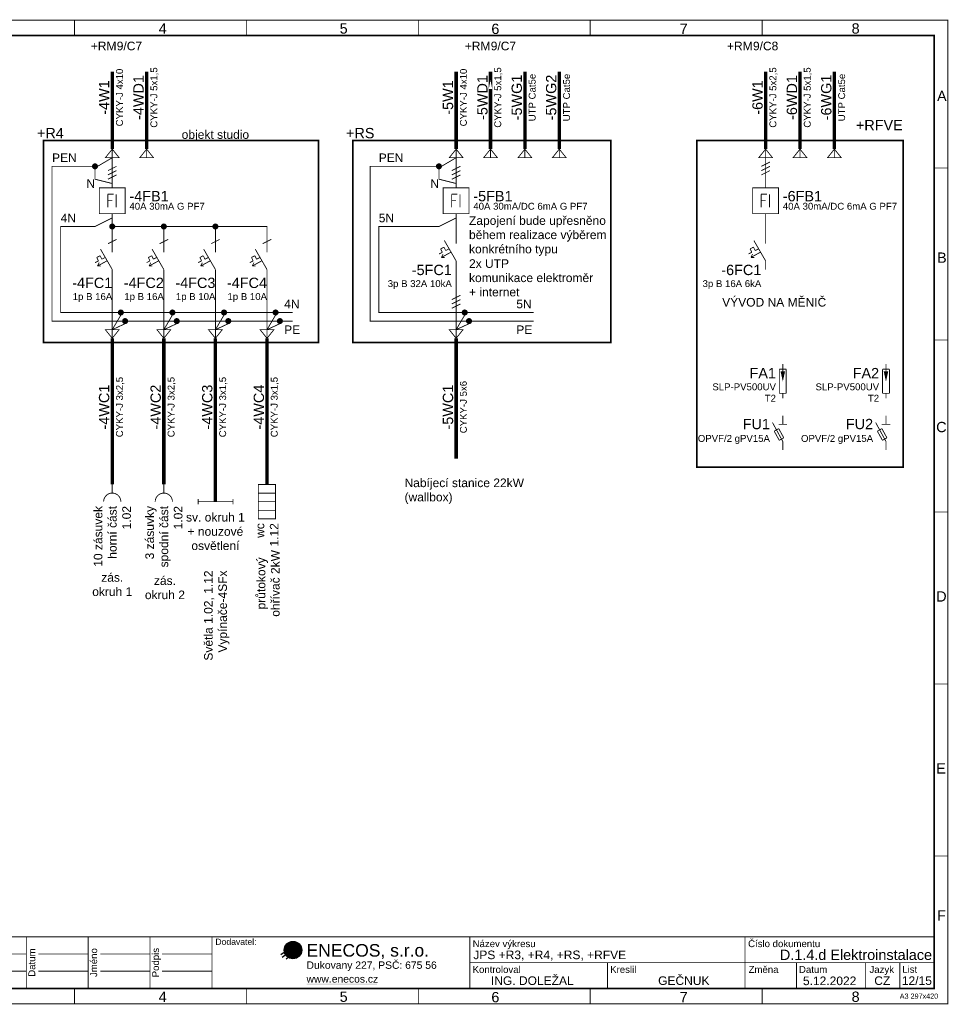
# Model space of a CAD drawing. Extents: x -12025 to 39812, y -28775 to 12.
# Tile 2 of 2: x 12809 to 39812, y -28613 to 12. Entities that reach past the tile are written whole.
import ezdxf
from ezdxf.enums import TextEntityAlignment as Align

# ---------------------------------------------------------------- set-up
doc = ezdxf.new("R2010")
doc.units = 0
doc.header["$MEASUREMENT"] = 0
doc.linetypes.add('PE', pattern=[4.625, 3, -0.75, 0.125, -0.75])
doc.linetypes.add('vodič N', pattern=[3, 1.5, -1.5])
for name, color, linetype in [('0 (Pozadí)', 254, 'Continuous'), ('Ramecek', 7, 'Continuous'), ('Zakladni', 7, 'Continuous'), ('základní', 7, 'Continuous')]:
    doc.layers.add(name, color=color, linetype=linetype)
doc.styles.add('Arial', font='txt')
doc.styles.add('Arial_B', font='txt')
doc.styles.add('Arial_I', font='txt')

# ---------------------------------------------------------------- blocks, each defined once
blk = doc.blocks.new('(1)')
at = {"color": 7, "linetype": 'Continuous'}
for p, q in [((0, -413), (267, -235)), ((38, -490), (394, -235)), ((153, -541), (420, -324))]:
    blk.add_line(p, q, dxfattribs=at)
at = {"color": 2, "linetype": 'Continuous', "const_width": 254}
for points in [[(356, -159, 0.414214), (229, -286)], [(229, -286, 0.414214), (356, -413)], [(483, -286, 0.414214), (356, -159)], [(356, -413, 0.414214), (483, -286)]]:
    blk.add_lwpolyline(points, format="xyb", dxfattribs=at)
at = {"color": 7, "linetype": 'Continuous'}
blk.add_circle((356, -286), 254, dxfattribs=at)
blk.add_solid([(750, -1262), (2803, -1262), (750, -1287), (2803, -1287)], dxfattribs=at)
at = {"color": 7, "linetype": 'Continuous', "style": 'Arial'}
for s, height, p in [('ENECOS, s.r.o.', 364.3, (750, -476)), ('Dukovany 227, PSČ: 675 56', 214.8, (750, -831)), ('www.enecos.cz', 214.8, (750, -1231))]:
    blk.add_text(s, height=height, dxfattribs=at).set_placement(p)
blk = doc.blocks.new('(2)')
at = {"color": 7, "linetype": 'Continuous', "const_width": 25}
for points in [[(18000, 0), (0, 0)], [(0, -1500), (0, 0)], [(850, -1500), (850, 0)], [(12600, -1500), (12600, 0)], [(14400, -1500), (14400, 0)], [(16200, -1500), (16200, 0)], [(18000, 0), (18000, -1500)], [(350, -500), (850, -500)], [(1200, -500), (12600, -500)], [(12950, -500), (14400, -500)], [(14750, -500), (16200, -500)], [(16550, -500), (18000, -500)], [(350, -1000), (850, -1000)], [(1200, -1000), (12600, -1000)], [(12950, -1000), (14400, -1000)], [(14750, -1000), (16200, -1000)], [(16550, -1000), (18000, -1000)], [(18000, -1500), (0, -1500)]]:
    blk.add_lwpolyline(points, dxfattribs=at)
at = {"color": 7, "linetype": 'Continuous', "style": 'Arial'}
for s, p in [('Index', (261, -750)), ('Změna', (1111, -750)), ('Datum', (12861, -750)), ('Jméno', (14661, -750)), ('Podpis', (16461, -750))]:
    blk.add_text(s, height=200, rotation=90, dxfattribs=at).set_placement(p, align=Align.CENTER)
blk = doc.blocks.new('(3)')
at = {"color": 7, "linetype": 'Continuous', "const_width": 25}
for points in [[(0, -250), (-342, 342)], [(0, 250), (0, 500)], [(-402, 0), (-500, -50)], [(-451, 100), (-353, 150)], [(-402, 0), (-451, 100)], [(-155, 0), (-430, -150)], [(-303, 50), (-353, 150)], [(-303, 50), (-205, 100)], [(-430, -150), (-380, -50)], [(-430, -150), (-330, -150)], [(0, -250), (0, -500)]]:
    blk.add_lwpolyline(points, dxfattribs=at)
at = {"color": 7, "linetype": 'Continuous', "style": 'Arial'}
for s, height, p in [('-5FC1', 300, (-125, -663)), ('3p B 32A 10kA', 200, (-125, -1011))]:
    blk.add_text(s, height=height, dxfattribs=at).set_placement(p, align=Align.RIGHT)
blk = doc.blocks.new('Kabelové zakončení')
at = {"color": 7, "linetype": 'Continuous', "const_width": 25}
blk.add_lwpolyline([(200, 0), (-200, 0), (0, 250), (200, 0)], dxfattribs=at)
at = {"layer": '0 (Pozadí)', "linetype": 'Continuous', "const_width": 25}
blk.add_lwpolyline([(0, 0), (0, 250)], dxfattribs=at)
blk = doc.blocks.new('(12)')
at = {"color": 7, "linetype": 'Continuous', "const_width": 25}
for points in [[(0, 375), (-250, 250)], [(0, 250), (-250, 125)], [(0, 125), (-250, 0)]]:
    blk.add_lwpolyline(points, dxfattribs=at)
blk = doc.blocks.new('(13)')
at = {"color": 1, "linetype": 'Continuous', "style": 'Arial'}
blk.add_text('9/C7', height=250, dxfattribs=at).set_placement((0, -127), align=Align.CENTER)
blk = doc.blocks.new('dveře rozvaděče (1)')
at = {"color": 7, "linetype": 'PE', "ltscale": 100, "const_width": 50}
blk.add_lwpolyline([(0, 0), (8000, 0), (8000, -5875), (0, -5875)], close=True, dxfattribs=at)
at = {"color": 7, "linetype": 'Continuous', "style": 'Arial'}
blk.add_text('+R4', height=300, dxfattribs=at).set_placement((-189, 66))
blk = doc.blocks.new('Proudový chránič (1)')
at = {"color": 7, "linetype": 'Continuous', "const_width": 25}
blk.add_lwpolyline([(-375, 375), (375, 375), (375, -375), (-375, -375)], close=True, dxfattribs=at)
for points in [[(0, 500), (0, 375)], [(-131, 188), (-131, -188)], [(-131, 188), (38, 188)], [(-131, 0), (0, 0)], [(112, 188), (112, -188)], [(0, -375), (0, -500)]]:
    blk.add_lwpolyline(points, dxfattribs=at)
at = {"color": 7, "linetype": 'Continuous', "style": 'Arial'}
for s, height, p in [('-4FB1', 300, (500, -17)), ('40A 30mA G PF7', 200, (500, -261))]:
    blk.add_text(s, height=height, dxfattribs=at).set_placement(p)
blk = doc.blocks.new('(11)')
at = {"color": 7, "linetype": 'Continuous', "const_width": 25}
for points in [[(0, -125), (250, 0)], [(0, -250), (250, -125)], [(0, -375), (250, -250)]]:
    blk.add_lwpolyline(points, dxfattribs=at)
blk = doc.blocks.new('(14)')
at = {"color": 7, "linetype": 'Continuous', "const_width": 25}
for points in [[(0, -250), (-342, 342)], [(0, 250), (0, 500)], [(-402, 0), (-500, -50)], [(-451, 100), (-352, 150)], [(-402, 0), (-451, 100)], [(-155, 0), (-430, -150)], [(-303, 50), (-352, 150)], [(-303, 50), (-205, 100)], [(-430, -150), (-380, -50)], [(-430, -150), (-330, -150)], [(0, -250), (0, -500)]]:
    blk.add_lwpolyline(points, dxfattribs=at)
at = {"color": 7, "linetype": 'Continuous', "style": 'Arial'}
for s, height, p in [('-4FC1', 300, (0, -788)), ('1p B 16A', 200, (0, -1136))]:
    blk.add_text(s, height=height, dxfattribs=at).set_placement(p, align=Align.RIGHT)
blk = doc.blocks.new('(15)')
at = {"color": 7, "linetype": 'Continuous', "const_width": 25}
for points in [[(0, -250), (-342, 342)], [(0, 250), (0, 500)], [(-402, 0), (-500, -50)], [(-451, 100), (-353, 150)], [(-402, 0), (-451, 100)], [(-155, 0), (-430, -150)], [(-303, 50), (-353, 150)], [(-303, 50), (-205, 100)], [(-430, -150), (-380, -50)], [(-430, -150), (-330, -150)], [(0, -250), (0, -500)]]:
    blk.add_lwpolyline(points, dxfattribs=at)
at = {"color": 7, "linetype": 'Continuous', "style": 'Arial'}
for s, height, p in [('-4FC2', 300, (0, -788)), ('1p B 16A', 200, (0, -1136))]:
    blk.add_text(s, height=height, dxfattribs=at).set_placement(p, align=Align.RIGHT)
blk = doc.blocks.new('Spoj')
at = {"color": 7, "linetype": 'Continuous'}
for points, const_width in [([(0, 75, 0.4142136), (-75, 0)], 25), ([(-75, 0, 0.4142136), (0, -75)], 25), ([(0, 37.5, 0.4142136), (-37.5, 0)], 75), ([(-37.5, 0, 0.4142136), (0, -37.5)], 75), ([(37.5, 0, 0.4142136), (0, 37.5)], 75), ([(0, -37.5, 0.4142136), (37.5, 0)], 75), ([(75, 0, 0.4142136), (0, 75)], 25), ([(0, -75, 0.4142136), (75, 0)], 25)]:
    blk.add_lwpolyline(points, format="xyb", dxfattribs=dict(at, const_width=const_width))
blk = doc.blocks.new('Tepelný spotřebič')
at = {"color": 7, "linetype": 'Continuous', "const_width": 25}
blk.add_lwpolyline([(250, 500), (-250, 500), (-250, -500), (250, -500)], close=True, dxfattribs=at)
for points in [[(250, 250), (-250, 250)], [(250, 0), (-250, 0)], [(250, -250), (-250, -250)]]:
    blk.add_lwpolyline(points, dxfattribs=at)
blk = doc.blocks.new('(16)')
at = {"color": 7, "linetype": 'Continuous', "const_width": 25}
for points in [[(0, -250), (-342, 342)], [(0, 250), (0, 500)], [(-402, 0), (-500, -50)], [(-451, 100), (-353, 150)], [(-402, 0), (-451, 100)], [(-155, 0), (-430, -150)], [(-303, 50), (-353, 150)], [(-303, 50), (-205, 100)], [(-430, -150), (-380, -50)], [(-430, -150), (-330, -150)], [(0, -250), (0, -500)]]:
    blk.add_lwpolyline(points, dxfattribs=at)
at = {"color": 7, "linetype": 'Continuous', "style": 'Arial'}
for s, height, p in [('-4FC3', 300, (0, -788)), ('1p B 10A', 200, (0, -1136))]:
    blk.add_text(s, height=height, dxfattribs=at).set_placement(p, align=Align.RIGHT)
blk = doc.blocks.new('Zářivkové svítidlo - všeobecná značka')
at = {"color": 7, "linetype": 'Continuous', "const_width": 25}
for points in [[(-500, 75), (-500, -75)], [(500, 0), (-500, 0)], [(512.5, 75), (512.5, -75)]]:
    blk.add_lwpolyline(points, dxfattribs=at)
blk = doc.blocks.new('Zásuvka')
at = {"color": 7, "linetype": 'Continuous', "const_width": 25}
blk.add_lwpolyline([(0, 500), (0, 250)], dxfattribs=at)
for points in [[(-250, 0, -0.414214), (0, 250)], [(0, 250, -0.414214), (250, 0)]]:
    blk.add_lwpolyline(points, format="xyb", dxfattribs=at)
blk = doc.blocks.new('Proudový chránič (2)')
at = {"color": 7, "linetype": 'Continuous', "const_width": 25}
blk.add_lwpolyline([(-375, 375), (375, 375), (375, -375), (-375, -375)], close=True, dxfattribs=at)
for points in [[(0, 500), (0, 375)], [(-131, 188), (-131, -188)], [(-131, 188), (38, 188)], [(-131, 0), (0, 0)], [(112, 188), (112, -188)], [(0, -375), (0, -500)]]:
    blk.add_lwpolyline(points, dxfattribs=at)
at = {"color": 7, "linetype": 'Continuous', "style": 'Arial'}
for s, height, p in [('-5FB1', 300, (500, -17)), ('40A 30mA/DC 6mA G PF7', 200, (500, -261))]:
    blk.add_text(s, height=height, dxfattribs=at).set_placement(p)
blk = doc.blocks.new('dveře rozvaděče (2)')
at = {"color": 7, "linetype": 'PE', "ltscale": 100, "const_width": 50}
blk.add_lwpolyline([(0, 0), (7500, 0), (7500, -5875), (0, -5875)], close=True, dxfattribs=at)
at = {"color": 7, "linetype": 'Continuous', "style": 'Arial'}
blk.add_text('+RS', height=300, dxfattribs=at).set_placement((-201, 66))
blk = doc.blocks.new('kabel (6)')
at = {"color": 7, "linetype": 'Continuous', "const_width": 100}
blk.add_lwpolyline([(0, 250), (0, -250)], dxfattribs=at)
at = {"color": 7, "linetype": 'Continuous', "style": 'Arial'}
for s, height, p in [('-4WC1', 300, (-87, 0)), ('CYKY-J 3x2,5', 200, (311, 0))]:
    blk.add_text(s, height=height, rotation=90, dxfattribs=at).set_placement(p, align=Align.CENTER)
blk = doc.blocks.new('kabel (7)')
at = {"color": 7, "linetype": 'Continuous', "const_width": 100}
blk.add_lwpolyline([(0, 250), (0, -250)], dxfattribs=at)
at = {"color": 7, "linetype": 'Continuous', "style": 'Arial'}
for s, height, p in [('-4WC2', 300, (-87, 0)), ('CYKY-J 3x2,5', 200, (311, 0))]:
    blk.add_text(s, height=height, rotation=90, dxfattribs=at).set_placement(p, align=Align.CENTER)
blk = doc.blocks.new('kabel (8)')
at = {"color": 7, "linetype": 'Continuous', "const_width": 100}
blk.add_lwpolyline([(0, 250), (0, -250)], dxfattribs=at)
at = {"color": 7, "linetype": 'Continuous', "style": 'Arial'}
for s, height, p in [('-4WC3', 300, (-87, 0)), ('CYKY-J 3x1,5', 200, (311, 0))]:
    blk.add_text(s, height=height, rotation=90, dxfattribs=at).set_placement(p, align=Align.CENTER)
blk = doc.blocks.new('kabel (9)')
at = {"color": 7, "linetype": 'Continuous', "const_width": 100}
blk.add_lwpolyline([(0, 250), (0, -250)], dxfattribs=at)
at = {"color": 7, "linetype": 'Continuous', "style": 'Arial'}
for s, height, p in [('-5WC1', 300, (-87, 0)), ('CYKY-J 5x6', 200, (311, 0))]:
    blk.add_text(s, height=height, rotation=90, dxfattribs=at).set_placement(p, align=Align.CENTER)
blk = doc.blocks.new('(17)')
at = {"color": 7, "linetype": 'Continuous', "const_width": 25}
for points in [[(200, 0), (200, -200)], [(200, -200), (0, -200)]]:
    blk.add_lwpolyline(points, dxfattribs=at)
at = {"color": 7, "linetype": 'Continuous', "style": 'Arial_B'}
blk.add_text('JPS +R3, +R4, +RS, +RFVE', height=250, dxfattribs=at).set_placement((-13200, 650))
blk.add_text('12', height=250, dxfattribs=at).set_placement((-350, -100), align=Align.RIGHT)
blk = doc.blocks.new('kabel (12)')
at = {"color": 7, "linetype": 'Continuous', "const_width": 100}
blk.add_lwpolyline([(0, 250), (0, -250)], dxfattribs=at)
at = {"color": 7, "linetype": 'Continuous', "style": 'Arial'}
for s, height, p in [('CYKY-J 4x10', 200, (311, 0)), ('-4W1', 300, (-87, 0))]:
    blk.add_text(s, height=height, rotation=90, dxfattribs=at).set_placement(p, align=Align.CENTER)
blk = doc.blocks.new('kabel (13)')
at = {"color": 7, "linetype": 'Continuous', "const_width": 100}
blk.add_lwpolyline([(0, 250), (0, -250)], dxfattribs=at)
at = {"color": 7, "linetype": 'Continuous', "style": 'Arial'}
for s, height, p in [('-4WD1', 300, (-87, 0)), ('CYKY-J 5x1,5', 200, (311, 0))]:
    blk.add_text(s, height=height, rotation=90, dxfattribs=at).set_placement(p, align=Align.CENTER)
blk = doc.blocks.new('Kabelové zakončení (1)')
at = {"color": 7, "linetype": 'Continuous', "const_width": 25}
blk.add_lwpolyline([(-200, 0), (200, 0), (0, -250), (-200, 0)], dxfattribs=at)
at = {"layer": '0 (Pozadí)', "linetype": 'Continuous', "const_width": 25}
blk.add_lwpolyline([(0, 0), (0, -250)], dxfattribs=at)
blk = doc.blocks.new('(18)')
at = {"color": 7, "linetype": 'Continuous', "const_width": 25}
for points in [[(0, -250), (-342, 342)], [(0, 250), (0, 500)], [(-402, 0), (-500, -50)], [(-451, 100), (-353, 150)], [(-402, 0), (-451, 100)], [(-155, 0), (-430, -150)], [(-303, 50), (-353, 150)], [(-303, 50), (-205, 100)], [(-430, -150), (-380, -50)], [(-430, -150), (-330, -150)], [(0, -250), (0, -500)]]:
    blk.add_lwpolyline(points, dxfattribs=at)
at = {"color": 7, "linetype": 'Continuous', "style": 'Arial'}
for s, height, p in [('-4FC4', 300, (0, -788)), ('1p B 10A', 200, (0, -1136))]:
    blk.add_text(s, height=height, dxfattribs=at).set_placement(p, align=Align.RIGHT)
blk = doc.blocks.new('kabel (14)')
at = {"color": 7, "linetype": 'Continuous', "const_width": 100}
blk.add_lwpolyline([(0, 250), (0, -250)], dxfattribs=at)
at = {"color": 7, "linetype": 'Continuous', "style": 'Arial'}
for s, height, p in [('-4WC4', 300, (-87, 0)), ('CYKY-J 3x1,5', 200, (311, 0))]:
    blk.add_text(s, height=height, rotation=90, dxfattribs=at).set_placement(p, align=Align.CENTER)
blk = doc.blocks.new('kabel (15)')
at = {"color": 7, "linetype": 'Continuous', "const_width": 100}
blk.add_lwpolyline([(0, 250), (0, -250)], dxfattribs=at)
at = {"color": 7, "linetype": 'Continuous', "style": 'Arial'}
for s, height, p in [('CYKY-J 4x10', 200, (311, 0)), ('-5W1', 300, (-87, 0))]:
    blk.add_text(s, height=height, rotation=90, dxfattribs=at).set_placement(p, align=Align.CENTER)
blk = doc.blocks.new('kabel (16)')
at = {"color": 7, "linetype": 'Continuous', "const_width": 100}
blk.add_lwpolyline([(0, 250), (0, -250)], dxfattribs=at)
at = {"color": 7, "linetype": 'Continuous', "style": 'Arial'}
for s, height, p in [('-5WD1', 300, (-87, 0)), ('CYKY-J 5x1,5', 200, (311, 0))]:
    blk.add_text(s, height=height, rotation=90, dxfattribs=at).set_placement(p, align=Align.CENTER)
blk = doc.blocks.new('kabel (17)')
at = {"color": 7, "linetype": 'Continuous', "const_width": 100}
blk.add_lwpolyline([(0, 250), (0, -250)], dxfattribs=at)
at = {"color": 7, "linetype": 'Continuous', "style": 'Arial'}
for s, height, p in [('-5WG1', 300, (-87, 0)), ('UTP Cat5e', 200, (311, 0))]:
    blk.add_text(s, height=height, rotation=90, dxfattribs=at).set_placement(p, align=Align.CENTER)
blk = doc.blocks.new('dveře rozvaděče (4)')
at = {"color": 7, "linetype": 'PE', "ltscale": 100, "const_width": 50}
blk.add_lwpolyline([(0, 0), (6000, 0), (6000, -9500), (0, -9500)], close=True, dxfattribs=at)
at = {"color": 7, "linetype": 'Continuous', "style": 'Arial'}
blk.add_text('+RFVE', height=300, dxfattribs=at).set_placement((4625, 297))
blk = doc.blocks.new('Proudový chránič (3)')
at = {"color": 7, "linetype": 'Continuous', "const_width": 25}
blk.add_lwpolyline([(-375, 375), (375, 375), (375, -375), (-375, -375)], close=True, dxfattribs=at)
for points in [[(0, 500), (0, 375)], [(-131, 188), (-131, -188)], [(-131, 188), (38, 188)], [(-131, 0), (0, 0)], [(112, 188), (112, -188)], [(0, -375), (0, -500)]]:
    blk.add_lwpolyline(points, dxfattribs=at)
at = {"color": 7, "linetype": 'Continuous', "style": 'Arial'}
for s, height, p in [('-6FB1', 300, (500, -17)), ('40A 30mA/DC 6mA G PF7', 200, (500, -261))]:
    blk.add_text(s, height=height, dxfattribs=at).set_placement(p)
blk = doc.blocks.new('(19)')
at = {"color": 7, "linetype": 'Continuous', "const_width": 25}
for points in [[(0, -250), (-342, 342)], [(0, 250), (0, 500)], [(-402, 0), (-500, -50)], [(-451, 100), (-353, 150)], [(-402, 0), (-451, 100)], [(-155, 0), (-430, -150)], [(-303, 50), (-353, 150)], [(-303, 50), (-205, 100)], [(-430, -150), (-380, -50)], [(-430, -150), (-330, -150)], [(0, -250), (0, -500)]]:
    blk.add_lwpolyline(points, dxfattribs=at)
at = {"color": 7, "linetype": 'Continuous', "style": 'Arial'}
for s, height, p in [('-6FC1', 300, (-125, -663)), ('3p B 16A 6kA', 200, (-125, -1011))]:
    blk.add_text(s, height=height, dxfattribs=at).set_placement(p, align=Align.RIGHT)
blk = doc.blocks.new('kabel (18)')
at = {"color": 7, "linetype": 'Continuous', "const_width": 100}
blk.add_lwpolyline([(0, 250), (0, -250)], dxfattribs=at)
at = {"color": 7, "linetype": 'Continuous', "style": 'Arial'}
for s, height, p in [('-6WD1', 300, (-87, 0)), ('CYKY-J 5x1,5', 200, (311, 0))]:
    blk.add_text(s, height=height, rotation=90, dxfattribs=at).set_placement(p, align=Align.CENTER)
blk = doc.blocks.new('kabel (19)')
at = {"color": 7, "linetype": 'Continuous', "const_width": 100}
blk.add_lwpolyline([(0, 250), (0, -250)], dxfattribs=at)
at = {"color": 7, "linetype": 'Continuous', "style": 'Arial'}
for s, height, p in [('CYKY-J 5x2,5', 200, (311, 0)), ('-6W1', 300, (-87, 0))]:
    blk.add_text(s, height=height, rotation=90, dxfattribs=at).set_placement(p, align=Align.CENTER)
blk = doc.blocks.new('kabel (20)')
at = {"color": 7, "linetype": 'Continuous', "const_width": 100}
blk.add_lwpolyline([(0, 250), (0, -250)], dxfattribs=at)
at = {"color": 7, "linetype": 'Continuous', "style": 'Arial'}
for s, height, p in [('-6WG1', 300, (-87, 0)), ('UTP Cat5e', 200, (311, 0))]:
    blk.add_text(s, height=height, rotation=90, dxfattribs=at).set_placement(p, align=Align.CENTER)
blk = doc.blocks.new('(20)')
at = {"color": 1, "linetype": 'Continuous', "style": 'Arial'}
blk.add_text('9/C8', height=250, dxfattribs=at).set_placement((0, -127), align=Align.CENTER)
blk = doc.blocks.new('Jednopólová bleskojistka')
at = {"color": 7, "linetype": 'Continuous', "const_width": 25}
for points in [[(100, 350), (-100, 350)], [(-100, -350), (-100, 350)], [(0, 275), (0, 500)], [(100, -350), (100, 350)], [(100, -350), (-100, -350)], [(0, -500), (0, -350)]]:
    blk.add_lwpolyline(points, dxfattribs=at)
blk.add_lwpolyline([(-50, 275), (0, 50), (50, 275)], close=True, dxfattribs=at)
at = {"color": 7, "linetype": 'Continuous'}
blk.add_solid([(-50, 275), (0, 50), (50, 275)], dxfattribs=at)
at = {"color": 7, "linetype": 'Continuous', "style": 'Arial'}
for s, height, p in [('FA1', 300, (-200, 87)), ('SLP-PV500UV', 200, (-200, -261)), ('T2', 200, (-200, -593))]:
    blk.add_text(s, height=height, dxfattribs=at).set_placement(p, align=Align.RIGHT)
blk = doc.blocks.new('Pojistky')
at = {"color": 7, "linetype": 'Continuous', "const_width": 25}
for points in [[(0, -250), (-300, 300)], [(0, 250), (0, 500)], [(-250, 50), (-120, 125)], [(-103, -217), (-250, 50)], [(-125, 250), (125, 250)], [(-120, 125), (27, -142)], [(-103, -217), (27, -142)], [(0, -250), (0, -500)]]:
    blk.add_lwpolyline(points, dxfattribs=at)
at = {"color": 7, "linetype": 'Continuous', "style": 'Arial'}
for s, height, p in [('FU1', 300, (-375, 108)), ('OPVF/2 gPV15A', 200, (-375, -261))]:
    blk.add_text(s, height=height, dxfattribs=at).set_placement(p, align=Align.RIGHT)
blk = doc.blocks.new('Jednopólová bleskojistka (1)')
at = {"color": 7, "linetype": 'Continuous', "const_width": 25}
for points in [[(100, 350), (-100, 350)], [(-100, -350), (-100, 350)], [(0, 275), (0, 500)], [(100, -350), (100, 350)], [(100, -350), (-100, -350)], [(0, -500), (0, -350)]]:
    blk.add_lwpolyline(points, dxfattribs=at)
blk.add_lwpolyline([(-50, 275), (0, 50), (50, 275)], close=True, dxfattribs=at)
at = {"color": 7, "linetype": 'Continuous'}
blk.add_solid([(-50, 275), (0, 50), (50, 275)], dxfattribs=at)
at = {"color": 7, "linetype": 'Continuous', "style": 'Arial'}
for s, height, p in [('FA2', 300, (-200, 87)), ('SLP-PV500UV', 200, (-200, -261)), ('T2', 200, (-200, -593))]:
    blk.add_text(s, height=height, dxfattribs=at).set_placement(p, align=Align.RIGHT)
blk = doc.blocks.new('Pojistky (1)')
at = {"color": 7, "linetype": 'Continuous', "const_width": 25}
for points in [[(0, -250), (-300, 300)], [(0, 250), (0, 500)], [(-250, 50), (-120, 125)], [(-103, -217), (-250, 50)], [(-125, 250), (125, 250)], [(-120, 125), (27, -142)], [(-103, -217), (27, -142)], [(0, -250), (0, -500)]]:
    blk.add_lwpolyline(points, dxfattribs=at)
at = {"color": 7, "linetype": 'Continuous', "style": 'Arial'}
for s, height, p in [('FU2', 300, (-375, 108)), ('OPVF/2 gPV15A', 200, (-375, -261))]:
    blk.add_text(s, height=height, dxfattribs=at).set_placement(p, align=Align.RIGHT)
blk = doc.blocks.new('kabel (21)')
at = {"color": 7, "linetype": 'Continuous', "const_width": 100}
blk.add_lwpolyline([(0, 250), (0, -250)], dxfattribs=at)
at = {"color": 7, "linetype": 'Continuous', "style": 'Arial'}
for s, height, p in [('-5WG2', 300, (-87, 0)), ('UTP Cat5e', 200, (311, 0))]:
    blk.add_text(s, height=height, rotation=90, dxfattribs=at).set_placement(p, align=Align.CENTER)

msp = doc.modelspace()

# ---------------------------------------------------------------- linework, layer by layer
at = {"layer": 'Ramecek', "color": 7, "linetype": 'Continuous'}
for points, const_width in [([(0, -28600), (39800, -28600), (39800, 0), (0, 0)], 25), ([(400, -28150), (39400, -28150), (39400, -450), (400, -450)], 50), ([(25900, -26650), (18400, -26650), (18400, -28150), (25900, -28150)], 25)]:
    msp.add_lwpolyline(points, close=True, dxfattribs=dict(at, const_width=const_width))
at = {"layer": 'Ramecek', "color": 7, "linetype": 'Continuous', "const_width": 25}
for points in [[(14400, -6), (14400, -450)], [(34400, -3), (34400, -448)], [(19400, -15), (19400, -460)], [(24400, -460), (24400, -15)], [(29400, -15), (29400, -460)], [(39800, -4300), (39400, -4300)], [(39800, -9300), (39400, -9300)], [(39800, -14300), (39400, -14300)], [(39800, -19300), (39400, -19300)], [(39800, -24300), (39400, -24300)], [(25900, -26650), (39400, -26650)], [(25900, -26650), (25900, -28150)], [(33900, -26650), (33900, -28150)], [(25900, -27400), (39400, -27400)], [(29900, -27400), (29900, -28150)], [(35400, -27400), (35400, -28150)], [(37400, -27400), (37400, -28150)], [(38400, -27400), (38400, -28150)], [(14400, -28156), (14400, -28600)], [(19400, -28150), (19400, -28594)], [(24400, -28594), (24400, -28150)], [(29400, -28150), (29400, -28594)], [(34400, -28150), (34400, -28594)]]:
    msp.add_lwpolyline(points, dxfattribs=at)
at = {"layer": 'Zakladni', "color": 7, "linetype": 'Continuous'}
for points, const_width in [([(15500, -2000), (15500, -1500)], 100), ([(16500, -2000), (16500, -1500)], 100), ([(25500, -2000), (25500, -1500)], 100), ([(26500, -2000), (26500, -1500), (26500, -2000)], 100), ([(27500, -2000), (27500, -1500)], 100), ([(28500, -2000), (28500, -1500)], 100), ([(34500, -2000), (34500, -1500)], 100), ([(35500, -2000), (35500, -1500)], 100), ([(36500, -2000), (36500, -1500)], 100), ([(15500, -3750), (15500, -2500)], 100), ([(16500, -3750), (16500, -2500)], 100), ([(25500, -3750), (25500, -2500)], 100), ([(26500, -2500), (26500, -3750)], 100), ([(27500, -3750), (27500, -2500)], 100), ([(28500, -3750), (28500, -2500)], 100), ([(34500, -2500), (34500, -3750)], 100), ([(35500, -2500), (35500, -3750)], 100), ([(36500, -2500), (36500, -3750)], 100), ([(15500, -4000), (15500, -4750)], 25), ([(25500, -4000), (25500, -4750)], 25), ([(34500, -4000), (34500, -4750)], 25), ([(15500, -5925), (15500, -5750)], 25), ([(16925, -6000), (15575, -6000)], 25), ([(17075, -6000), (18425, -6000)], 25), ([(18575, -6000), (20000, -6000), (20000, -6500)], 25), ([(25500, -6250), (25500, -5750)], 25), ([(34500, -6250), (34500, -5750)], 25), ([(15500, -6075), (15500, -6500)], 25), ([(17000, -6075), (17000, -6500)], 25), ([(18500, -6075), (18500, -6500)], 25), ([(15375, -6500), (15625, -6375)], 25), ([(16875, -6500), (17125, -6375)], 25), ([(18375, -6500), (18625, -6375)], 25), ([(19875, -6500), (20125, -6375)], 25), ([(25500, -7250), (25500, -9000)], 25), ([(15500, -9000), (15500, -7500)], 25), ([(17000, -7500), (17000, -9000)], 25), ([(18500, -7500), (18500, -9000)], 25), ([(20000, -7500), (20000, -9000)], 25), ([(15500, -11000), (15500, -9250)], 100), ([(17000, -9250), (17000, -11000)], 100), ([(18500, -9250), (18500, -11000)], 100), ([(20000, -9250), (20000, -11000)], 100), ([(25500, -9250), (25500, -11000)], 100), ([(15500, -13500), (15500, -11500)], 100), ([(17000, -11500), (17000, -13500)], 100), ([(18500, -11500), (18500, -14000)], 100), ([(20000, -11500), (20000, -13500)], 100), ([(25500, -11500), (25500, -12750)], 100)]:
    msp.add_lwpolyline(points, dxfattribs=dict(at, const_width=const_width))
at = {"layer": 'Zakladni', "color": 7, "linetype": 'PE', "ltscale": 100, "const_width": 25}
for points in [[(15500, -4000), (15075, -4250)], [(25500, -4000), (25075, -4250)], [(14925, -4250), (15000, -4250), (13750, -4250), (13750, -8750), (15800, -8750)], [(24925, -4250), (24750, -4250), (23000, -4250), (23000, -8750), (25800, -8750)], [(15875, -8825), (15500, -9000), (15500, -9000)], [(15950, -8750), (17300, -8750)], [(17375, -8825), (17000, -9000), (17000, -9000)], [(17450, -8750), (18800, -8750)], [(18875, -8825), (18500, -9000), (18500, -9000)], [(18950, -8750), (20300, -8750)], [(20375, -8825), (20000, -9000), (20000, -9000)], [(20450, -8750), (20750, -8750)], [(25875, -8825), (25500, -9000), (25500, -9000)], [(25950, -8750), (27750, -8750)]]:
    msp.add_lwpolyline(points, dxfattribs=at)
at = {"layer": 'Zakladni', "color": 7, "linetype": 'vodič N', "ltscale": 100, "const_width": 25}
for points in [[(15000, -4325), (15000, -4625), (15500, -4750)], [(25000, -4325), (25000, -4625), (25500, -4750)], [(15500, -5750), (15000, -6000), (14000, -6000), (14000, -8500), (15675, -8500)], [(25500, -5750), (25000, -6000), (23250, -6000), (23250, -8500), (25675, -8500)], [(15750, -8575), (15500, -9000), (15500, -9000)], [(15825, -8500), (17175, -8500)], [(17250, -8575), (17000, -9000), (17000, -9000)], [(17325, -8500), (18675, -8500)], [(18750, -8575), (18500, -9000), (18500, -9000)], [(18825, -8500), (20175, -8500)], [(20250, -8575), (20000, -9000), (20000, -9000)], [(20325, -8500), (20750, -8500)], [(25750, -8575), (25500, -9000), (25500, -9000)], [(25825, -8500), (27750, -8500)]]:
    msp.add_lwpolyline(points, dxfattribs=at)

# ---------------------------------------------------------------- block references
at = {"color": 7, "linetype": 'Continuous'}
msp.add_blockref('(17)', (39200, -27950), dxfattribs=at)
at = {"layer": 'Ramecek', "color": 7, "linetype": 'Continuous'}
for name, p in [('(2)', (400, -26650)), ('(1)', (20400, -26750))]:
    msp.add_blockref(name, p, dxfattribs=at)
at = {"layer": 'Zakladni', "color": 1, "linetype": 'Continuous'}
for name, p in [('(13)', (16000, -750)), ('(13)', (26875, -750)), ('(20)', (34500, -750))]:
    msp.add_blockref(name, p, dxfattribs=at)
at = {"layer": 'Zakladni', "color": 7, "linetype": 'Continuous'}
for name, p in [('kabel (12)', (15500, -2250)), ('kabel (13)', (16500, -2250)), ('kabel (15)', (25500, -2250)), ('kabel (16)', (26500, -2250)), ('kabel (17)', (27500, -2250)), ('kabel (21)', (28500, -2250)), ('kabel (19)', (34500, -2250)), ('kabel (18)', (35500, -2250)), ('kabel (20)', (36500, -2250)), ('dveře rozvaděče (1)', (13500, -3500)), ('dveře rozvaděče (2)', (22500, -3500)), ('dveře rozvaděče (4)', (32500, -3500)), ('Kabelové zakončení', (15500, -4000)), ('Kabelové zakončení', (16500, -4000)), ('Kabelové zakončení', (25500, -4000)), ('Kabelové zakončení', (26500, -4000)), ('Kabelové zakončení', (27500, -4000)), ('Kabelové zakončení', (28500, -4000)), ('Kabelové zakončení', (34500, -4000)), ('Kabelové zakončení', (35500, -4000)), ('Kabelové zakončení', (36500, -4000)), ('Spoj', (15000, -4250)), ('(11)', (15375, -4250)), ('Spoj', (25000, -4250)), ('(12)', (25625, -4625)), ('(12)', (34625, -4500)), ('Proudový chránič (1)', (15500, -5250)), ('Proudový chránič (2)', (25500, -5250)), ('Proudový chránič (3)', (34500, -5250)), ('Spoj', (15500, -6000)), ('Spoj', (17000, -6000)), ('Spoj', (18500, -6000)), ('(3)', (25500, -6750)), ('(19)', (34500, -6750)), ('(14)', (15500, -7000)), ('(15)', (17000, -7000)), ('(16)', (18500, -7000)), ('(18)', (20000, -7000)), ('(12)', (25625, -8375)), ('Spoj', (15750, -8500)), ('Spoj', (17250, -8500)), ('Spoj', (18750, -8500)), ('Spoj', (20250, -8500)), ('Spoj', (25750, -8500)), ('Spoj', (15875, -8750)), ('Spoj', (17375, -8750)), ('Spoj', (18875, -8750)), ('Spoj', (20375, -8750)), ('Spoj', (25875, -8750)), ('Kabelové zakončení (1)', (15500, -9000)), ('Kabelové zakončení (1)', (17000, -9000)), ('Kabelové zakončení (1)', (18500, -9000)), ('Kabelové zakončení (1)', (20000, -9000)), ('Kabelové zakončení (1)', (25500, -9000)), ('Jednopólová bleskojistka', (35000, -10500)), ('Jednopólová bleskojistka (1)', (38000, -10500)), ('kabel (6)', (15500, -11250)), ('kabel (7)', (17000, -11250)), ('kabel (8)', (18500, -11250)), ('kabel (14)', (20000, -11250)), ('kabel (9)', (25500, -11250)), ('Zásuvka', (15500, -14000)), ('Zásuvka', (17000, -14000)), ('Tepelný spotřebič', (20000, -14000)), ('Zářivkové svítidlo - všeobecná značka', (18500, -14000))]:
    msp.add_blockref(name, p, dxfattribs=at)
at = {"layer": 'základní', "color": 7, "linetype": 'Continuous'}
for name, p in [('Pojistky', (35000, -12000)), ('Pojistky (1)', (38000, -12000))]:
    msp.add_blockref(name, p, dxfattribs=at)

# ---------------------------------------------------------------- texts
at = {"layer": 'Ramecek', "color": 7, "linetype": 'Continuous'}
for s, height, style, p in [('4', 300, 'Arial', (16850, -395)), ('5', 300, 'Arial', (22113, -392)), ('6', 300, 'Arial', (26525, -404)), ('7', 300, 'Arial', (32000, -404)), ('8', 300, 'Arial', (37000, -392)), ('A', 300, 'Arial', (39485, -2355)), ('B', 300, 'Arial', (39485, -7055)), ('C', 300, 'Arial', (39460, -11980)), ('D', 300, 'Arial', (39460, -16905)), ('E', 300, 'Arial', (39460, -21905)), ('F', 300, 'Arial', (39485, -26180)), ('Dodavatel:', 179, 'Arial', (18500, -26884)), ('Název výkresu', 200, 'Arial', (25980, -26950)), ('Číslo dokumentu', 200, 'Arial', (33990, -26950)), ('Změna', 200, 'Arial', (34005, -27700)), ('Kontroloval', 200, 'Arial', (25980, -27700)), ('Kreslil', 200, 'Arial', (29980, -27700)), ('Datum', 200, 'Arial', (35470, -27700)), ('Jazyk', 200, 'Arial', (37520, -27700)), ('List', 200, 'Arial', (38473, -27697)), ('5.12.2022', 250, 'Arial_B', (35585, -28055)), ('/15', 250, 'Arial_B', (38850, -28050)), ('4', 300, 'Arial', (16850, -28545)), ('5', 300, 'Arial', (22113, -28542)), ('6', 300, 'Arial', (26525, -28554)), ('7', 300, 'Arial', (32000, -28554)), ('8', 300, 'Arial', (37000, -28542)), ('A3 297x420', 150, 'Arial_I', (38400, -28450))]:
    msp.add_text(s, height=height, dxfattribs=dict(at, style=style)).set_placement(p)
at = {"layer": 'Ramecek', "color": 7, "linetype": 'Continuous', "style": 'Arial_B'}
for s, height, p in [('D.1.4.d Elektroinstalace', 300, (39340, -27324)), ('ING. DOLEŽAL', 250, (28918, -28050)), ('GEČNUK', 250, (32868, -28050)), ('CZ', 250, (38125, -28050))]:
    msp.add_text(s, height=height, dxfattribs=at).set_placement(p, align=Align.RIGHT)
at = {"layer": 'Zakladni', "color": 5, "linetype": 'Continuous', "style": 'Arial'}
for s, p in [('+RM', (15250, -877)), ('+RM', (26125, -877)), ('+RM', (33750, -877)), ('objekt studio', (18500, -3452)), ('VÝVOD NA MĚNIČ', (34750, -8327)), ('sv. okruh 1', (18500, -14577)), ('+ nouzové', (18500, -14991)), ('osvětlení', (18500, -15405)), ('zás.', (15500, -16327)), ('zás.', (17032, -16420)), ('okruh 1', (15500, -16741)), ('okruh 2', (17032, -16834))]:
    msp.add_text(s, height=250, dxfattribs=at).set_placement(p, align=Align.CENTER)
at = {"layer": 'Zakladni', "color": 7, "linetype": 'Continuous', "style": 'Arial'}
for s, p in [('PEN', (13750, -4127)), ('PEN', (23250, -4127)), ('N', (14750, -4877)), ('N', (24750, -4877)), ('4N', (14000, -5877)), ('5N', (23250, -5877)), ('4N', (20500, -8377)), ('5N', (27250, -8377)), ('PE', (20500, -9127)), ('PE', (27250, -9127))]:
    msp.add_text(s, height=250, dxfattribs=at).set_placement(p)
at = {"layer": 'Zakladni', "color": 1, "linetype": 'Continuous', "style": 'Arial'}
for s, p in [('Zapojení bude upřesněno ', (25875, -5952)), ('během realizace výběrem ', (25875, -6366)), ('konkrétního typu', (25875, -6780)), ('2x UTP ', (25875, -7202)), ('komunikace elektroměr ', (25875, -7616)), ('+ internet', (25875, -8030))]:
    msp.add_text(s, height=250, dxfattribs=at).set_placement(p)
at = {"layer": 'Zakladni', "color": 5, "linetype": 'Continuous', "style": 'Arial'}
for s, p in [('Nabíjecí stanice 22kW', (24000, -13577)), ('(wallbox)', (24000, -13991))]:
    msp.add_text(s, height=250, dxfattribs=at).set_placement(p)
at = {"layer": 'Zakladni', "color": 7, "linetype": 'Continuous', "style": 'Arial'}
for s, p in [('10 zásuvek', (15213, -14125)), ('horní část', (15627, -14125)), ('1.02', (16041, -14125)), ('3 zásuvky', (16713, -14125)), ('spodní část', (17127, -14125)), ('1.02', (17541, -14125)), ('wc', (19920, -14625)), ('1.12', (20334, -14625)), ('Světla 1.02, 1.12', (18420, -16000)), ('Vypínače-4SFx', (18834, -16000))]:
    msp.add_text(s, height=250, rotation=90, dxfattribs=at).set_placement(p, align=Align.RIGHT)
at = {"layer": 'Zakladni', "color": 5, "linetype": 'Continuous', "style": 'Arial'}
for s, p in [('ohřívač 2kW', (20366, -16375)), ('průtokový', (19952, -16375))]:
    msp.add_text(s, height=250, rotation=90, dxfattribs=at).set_placement(p, align=Align.CENTER)

doc.saveas('drawing.dxf')
